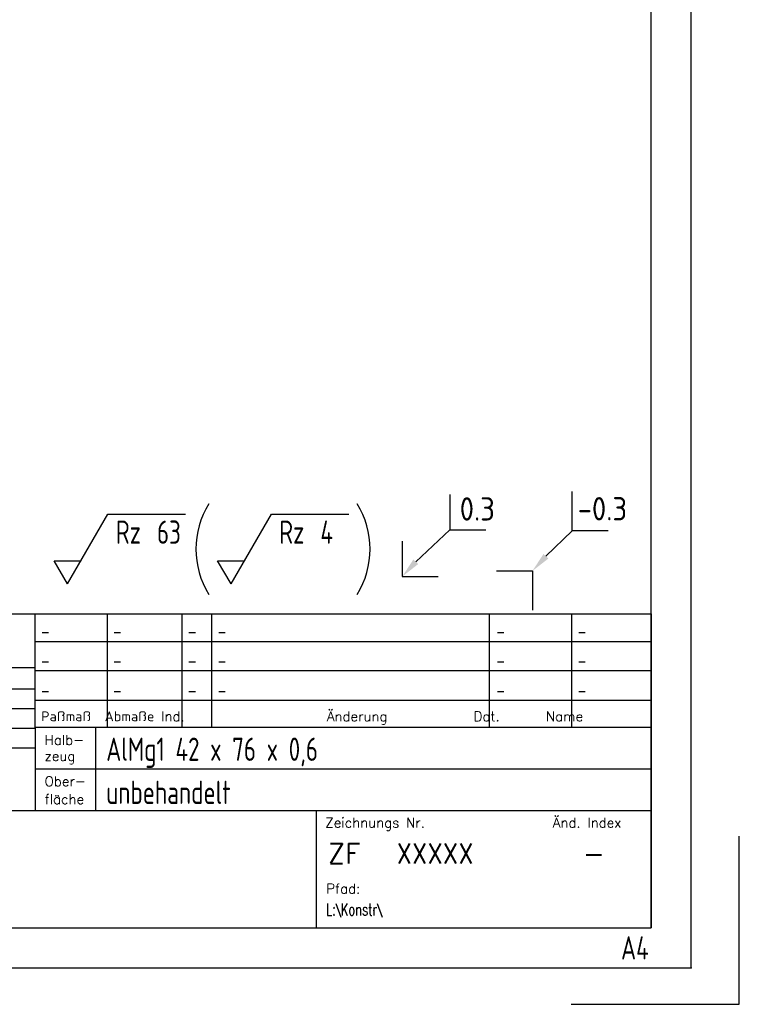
# Paper-space layout 'A4 - Layout' of a CAD drawing. Extents: x -7 to 203, y -5 to 291.
# Tile 2 of 3: x 95 to 203, y -5 to 143. Entities that reach past the tile are written whole.
import ezdxf
from ezdxf.enums import TextEntityAlignment as Align

# ---------------------------------------------------------------- set-up
doc = ezdxf.new("R2010")
doc.units = 0
doc.header["$LTSCALE"] = 50
doc.header["$PDSIZE"] = -1
doc.layers.get('0').update_dxf_attribs({"color": 6, "linetype": 'CONTINUOUS'})
for name, color, linetype in [('2', 2, 'CONTINUOUS'), ('5', 4, 'CONTINUOUS'), ('6', 2, 'CONTINUOUS'), ('7', 7, 'CONTINUOUS'), ('RAHMEN', 6, 'CONTINUOUS'), ('SFD', 6, 'CONTINUOUS')]:
    doc.layers.add(name, color=color, linetype=linetype)
doc.styles.add('ISO8', font='ISOCP3.SHX', dxfattribs={"width": 0.8})
doc.styles.add('ROMANS', font='SIMPLEX', dxfattribs={"height": 3})
doc.styles.get("Standard").update_dxf_attribs({"font": 'isocp3.shx'})

# ---------------------------------------------------------------- blocks, each defined once
blk = doc.blocks.new('RAHMEN-A4')
at = {"layer": '6'}
blk.add_point((202.76, 5.5), dxfattribs=at)
at = {"layer": 'RAHMEN', "color": 3}
for p, q in [((202.76, 5.5), (202.76, 290.5)), ((210, 0), (210, 25.26)), ((7.76, 5.5), (202.76, 5.5)), ((184.74, 0), (210, 0))]:
    blk.add_line(p, q, dxfattribs=at)
at = {"layer": 'RAHMEN', "color": 5}
for p, q in [((196.76, 11.5), (196.76, 284.5)), ((13.76, 11.5), (196.76, 11.5))]:
    blk.add_line(p, q, dxfattribs=at)
blk = doc.blocks.new('RZ')
at = {"layer": '5'}
for p, q in [((0, 0), (6.06, 10.5)), ((6.06, 10.5), (17.71, 10.5)), ((0, 0), (-2.02, 3.5))]:
    blk.add_line(p, q, dxfattribs=at)
at = {"layer": '5', "style": 'ISO8', "width": 0.8}
blk.add_text('Rz', height=3.5, dxfattribs=at).set_placement((7.25, 6.04))
blk.add_attdef('RZ', (13.43, 6.04), '', height=3.5, dxfattribs=at)
blk = doc.blocks.new('SFD')
at = {"layer": 'SFD', "color": 5}
for p, q in [((-183, 47.2), (-92.6, 47.2)), ((-92.6, 30.1), (-92.6, 47.2)), ((0, 47.2), (0, 0)), ((-92.62, 39.06), (-139.8, 39.06)), ((-92.6, 30.1), (-92.6, 17.64)), ((0, 30.1), (-92.6, 30.1)), ((-183, 17.64), (0, 17.64)), ((-50.35, 17.64), (-50.35, 0)), ((-183, 0), (0, 0))]:
    blk.add_line(p, q, dxfattribs=at)
at = {"layer": 'SFD', "color": 4}
for p, q in [((-139.8, 35.9), (-92.61, 35.9)), ((-83.54, 30.1), (-83.54, 17.64)), ((-92.6, 23.87), (0, 23.87))]:
    blk.add_line(p, q, dxfattribs=at)
at = {"layer": 'SFD', "color": 2}
for p, q in [((-139.8, 32.95), (-92.6, 32.95)), ((-139.8, 30.01), (-92.6, 30.01)), ((-139.8, 27.06), (-92.6, 27.06))]:
    blk.add_line(p, q, dxfattribs=at)
at = {"layer": '5', "style": 'ROMANS'}
blk.add_attdef('MASSTAB', text='', height=3, dxfattribs=at).set_placement((-120.05, 41.55), align=Align.MIDDLE)
at = {"layer": '5', "style": 'ROMANS', "width": 4.666667}
blk.add_attdef('MSG-CODE', text='', height=3, dxfattribs=at).set_placement((-108.88, 40.02), (-96.88, 40.02), align=Align.FIT)
at = {"layer": '5', "style": 'ISO8', "width": 0.8}
for tag, p in [('HALBZEUG', (-81.91, 25.09)), ('OBERFLÄCHE', (-81.91, 18.61))]:
    blk.add_attdef(tag, p, '', height=3.5, dxfattribs=at)
at = {"layer": 'SFD', "color": 2, "style": 'ROMANS', "width": 0.7}
for p in [(-91.77, 43.61), (-91.77, 39.19), (-91.77, 34.77)]:
    blk.add_text('-', height=1.8, dxfattribs=at).set_placement(p)
at = {"layer": 'SFD', "color": 2, "style": 'ROMANS'}
for s, height, p in [('Halb-', 1.474, (-91.17, 27.5)), ('zeug', 1.474, (-91.17, 25.09)), ('Ober-', 1.474, (-91.17, 21.29)), ('fläche', 1.474, (-91.17, 18.59)), ('Zeichnungs Nr.', 1.4737, (-48.98, 15.08)), ('Änd. Index', 1.474, (-14.78, 15.08)), ('Pfad:', 1.474, (-48.84, 5.16))]:
    blk.add_text(s, height=height, dxfattribs=at).set_placement(p)
at = {"layer": 'SFD', "color": 2, "style": 'ROMANS', "width": 0.7}
for tag, p in [('GEZ.TAG', (-131.73, 33.51)), ('GEZ.NAME', (-119.79, 33.51)), ('GEPR.TAG', (-131.73, 30.57)), ('GEPR.NAME', (-119.79, 30.57)), ('FREIG.TAG', (-131.73, 27.62)), ('FREIGE.NAME', (-119.79, 27.62)), ('BEMERKUNG1', (-138.29, 21.73)), ('BEMERKUNG2', (-138.29, 18.81)), ('PFAD', (-48.86, 1.87))]:
    blk.add_attdef(tag, p, '', height=1.8, dxfattribs=at)
at = {"layer": 'SFD', "color": 7, "style": 'ROMANS', "width": 0.8}
blk.add_attdef('BENENNUNG1', (-181.05, 7.52), '', height=5, dxfattribs=at)
at = {"layer": 'SFD', "color": 4, "style": 'ROMANS', "width": 0.9}
blk.add_attdef('ZEICHNUNGSNUMMER', text='', height=3, dxfattribs=at).set_placement((-26.72, 9.68), align=Align.RIGHT)
at = {"layer": 'SFD', "color": 4, "style": 'ROMANS'}
for tag, p, height, width in [('ART', (-48.56, 9.68), 3, 0.99), ('INDEX', (-10.29, 9.68), 3, 0.99), ('BENENUNG2', (-181.05, 1.62), 3.5, 0.8)]:
    blk.add_attdef(tag, p, '', height=height, dxfattribs=dict(at, width=width))

psp = doc.layouts.new('A4 - Layout')

# ---------------------------------------------------------------- linework, layer by layer
at = {"layer": '2'}
for p, q in [((154.504, 61.294), (159.649, 66.089)), ((174.068, 62.13), (178.018, 65.97))]:
    psp.add_line(p, q, dxfattribs=at)
for points in [[(174.436, 61.791), (173.7, 62.468), (172.039, 59.92)], [(154.872, 60.956), (154.136, 61.632), (152.475, 59.085)]]:
    psp.add_solid(points, dxfattribs=at)
at = {"layer": '5'}
for p, q in [((100.156, 61.467), (104.197, 61.467)), ((124.718, 61.462), (128.759, 61.462))]:
    psp.add_line(p, q, dxfattribs=at)
for start, end in [(148.62957, 211.37043), (328.62957, 31.37043)]:
    psp.add_arc((134.553, 63.212), 13.081, start, end, dxfattribs=at)
at = {"layer": '7'}
for p, q in [((159.649, 71.396), (159.649, 66.089)), ((178.018, 65.97), (178.018, 71.866)), ((159.649, 66.089), (165.054, 66.089)), ((183.424, 65.97), (178.018, 65.97)), ((152.475, 64.391), (152.475, 59.085)), ((166.633, 59.92), (172.039, 59.92)), ((172.039, 59.92), (172.039, 54.024)), ((152.475, 59.085), (157.881, 59.085))]:
    psp.add_line(p, q, dxfattribs=at)
at = {"layer": 'SFD', "color": 2}
for p, q in [((97.074, 53.488), (189.892, 53.488)), ((97.295, 49.336), (189.892, 49.336)), ((189.892, 44.915), (97.295, 44.915))]:
    psp.add_line(p, q, dxfattribs=at)
at = {"layer": 'SFD', "color": 4}
for p, q in [((108.127, 53.488), (108.127, 36.385)), ((119.375, 36.371), (119.375, 53.355)), ((123.849, 36.385), (123.849, 53.488)), ((165.524, 53.488), (165.524, 36.385)), ((177.958, 36.381), (177.958, 53.488)), ((97.295, 40.494), (189.892, 40.494))]:
    psp.add_line(p, q, dxfattribs=at)

# ---------------------------------------------------------------- block references
psp.add_blockref('RAHMEN-A4', (-6.866, -5.216))
psp.add_blockref('RZ', (102.176, 57.967)).add_auto_attribs({'RZ': '63'})
at = {"layer": '5'}
psp.add_blockref('RZ', (126.739, 57.962), dxfattribs=at).add_auto_attribs({'RZ': '4'})
at = {"layer": '7'}
ref = psp.add_blockref('SFD', (189.892, 6.284), dxfattribs=at)
ref.add_attrib('ZEICHNUNGSNUMMER', 'XXXXX', dxfattribs={"layer": 'SFD', "color": 4, "height": 3, "style": 'ROMANS', "width": 0.9}).set_placement((163.175, 15.968), align=Align.RIGHT)
ref.add_attrib('OBERFLÄCHE', 'unbehandelt', (107.979, 24.895), dxfattribs={"layer": '5', "height": 3.5, "style": 'ISO8', "width": 0.8})
ref.add_attrib('HALBZEUG', 'AlMg1 42 x 76 x 0,6', (107.979, 31.377), dxfattribs={"layer": '5', "height": 3.5, "style": 'ISO8', "width": 0.8})
ref.add_attrib('ART', 'ZF', (141.331, 15.968), dxfattribs={"layer": 'SFD', "color": 4, "height": 3, "style": 'ROMANS', "width": 0.99})
ref.add_attrib('PFAD', 'L:\\Konstr\\', (141.029, 8.152), dxfattribs={"layer": 'SFD', "color": 2, "height": 1.8, "style": 'ROMANS', "width": 0.7})
ref.add_attrib('INDEX', '-', (179.605, 15.968), dxfattribs={"layer": 'SFD', "color": 4, "height": 3, "style": 'ROMANS', "width": 0.99})

# ---------------------------------------------------------------- texts
at = {"layer": '5', "style": 'ISO8'}
for s, p in [('0.3', (161.108, 67.494)), ('-0.3', (178.839, 67.524))]:
    psp.add_text(s, height=3.5, dxfattribs=at).set_placement(p)
at = {"layer": '5', "style": 'ISO8', "width": 0.8}
psp.add_text('Alle Symmetrien sind nach ISO 1101 mit 0.3 toleriert', height=3.5, dxfattribs=at).set_placement((10.47, 56.804))
at = {"layer": '5', "width": 0.8}
psp.add_text('A4', height=3.5, dxfattribs=at).set_placement((185.361, 1.514))
at = {"layer": 'SFD', "color": 2, "style": 'ROMANS', "width": 0.7}
for p in [(108.951, 49.895), (120.199, 49.895), (124.673, 49.895), (166.56, 49.895), (178.782, 49.895), (108.951, 45.474), (120.199, 45.474), (124.673, 45.474), (166.56, 45.474), (178.782, 45.474), (108.951, 41.053), (120.199, 41.053), (124.673, 41.053), (166.56, 41.053), (178.782, 41.053)]:
    psp.add_text('-', height=1.8, dxfattribs=at).set_placement(p)
at = {"layer": 'SFD', "color": 2, "style": 'ROMANS'}
for s, p in [('Paßmaß  Abmaße Ind.', (98.206, 37.339)), (' Änderung           Dat.      Name', (140.137, 37.336))]:
    psp.add_text(s, height=1.47368, dxfattribs=at).set_placement(p)

doc.saveas('drawing.dxf')
